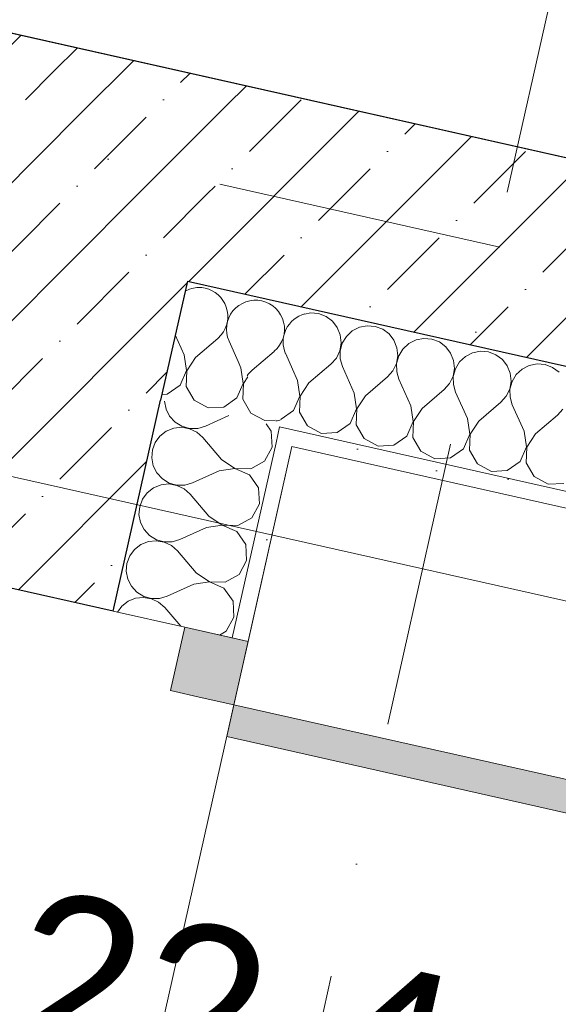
# Model space of a CAD drawing. Header units: millimetres. Extents: x -7213913 to -6930487, y 6129472 to 6353620.
# Tile 253 of 256: x -7184223 to -7183560, y 6181722 to 6182933. Entities that reach past the tile are written whole.
import ezdxf
from ezdxf.enums import TextEntityAlignment as Align

# ---------------------------------------------------------------- set-up
doc = ezdxf.new("R2010")
doc.units = ezdxf.units.MM
doc.header["$MEASUREMENT"] = 0
doc.linetypes.add('Штрихпунктирная', pattern=[670.277762, 352.777767, -176.388884, 0, -141.111112])
for name, color, linetype in [('S - квартира_помещение.АР', 7, 'Continuous'), ('S - МОП.АР', 7, 'Continuous'), ('АР-Отметки высот.АР', 7, 'Continuous'), ('АР-Стены_внешние_.АР', 7, 'Continuous'), ('АР-Стены_внутренние_пилоны.АР', 7, 'Continuous'), ('АР-Чертеж-Оси_Осевые размеры.АР', 7, 'Continuous'), ('АР-Чертеж-Размеры.АР', 7, 'Continuous')]:
    doc.layers.add(name, color=color, linetype=linetype)
for name, color, linetype, lineweight in [('S - квартира_помещение.АР_Ном._пера__2', 8, 'Continuous', 15), ('S - МОП.АР_Ном._пера__2', 8, 'Continuous', 15), ('АР-Отметки высот.АР_Ном._пера__120', 7, 'Continuous', 0), ('АР-Стены_внешние_.АР_Ном._пера__1', 7, 'Continuous', 0), ('АР-Стены_внутренние_пилоны.АР_Ном._пера__1', 7, 'Continuous', 15), ('АР-Чертеж-Оси_Осевые размеры.АР_Ном._пера__120', 7, 'Continuous', 0), ('АР-Чертеж-Размеры.АР_Ном._пера__1', 7, 'Continuous', 0), ('Двери Archicad_Ном._пера__120', 7, 'Continuous', 0), ('Паспорта Зон Archicad_Ном._пера__1', 7, 'Continuous', 0)]:
    doc.layers.add(name, color=color, linetype=linetype, lineweight=lineweight)
doc.styles.add('РЎР“Р•РќР•Р\xa0Р\x98Р\xa0_РЎРўР\x98Р›Р¬_1', font='txt')
doc.styles.add('РЎР“Р•РќР•Р\xa0Р\x98Р\xa0_РЎРўР\x98Р›Р¬_2', font='calibri.ttf')
doc.styles.add('РЎР“Р•РќР•Р\xa0Р\x98Р\xa0_РЎРўР\x98Р›Р¬_3', font='GOST_Common.ttf')
doc.styles.add('РЎР“Р•РќР•Р\xa0Р\x98Р\xa0_РЎРўР\x98Р›Р¬_5', font='GOTHIC.TTF')
doc.dimstyles.new('СГЕНЕРИР_СТИЛЬ__3', dxfattribs={"dimtxt": 129.999995, "dimasz": 142.5, "dimexe": 0.18, "dimexo": 300000, "dimgap": 0, "dimtad": 1, "dimdec": 0, "dimzin": 0, "dimdsep": 46, "dimtxsty": 'РЎР“Р•РќР•Р\xa0Р\x98Р\xa0_РЎРўР\x98Р›Р¬_3', "dimblk": 'ARROWHEAD_6', "dimblk1": 'ARROWHEAD_6', "dimblk2": 'ARROWHEAD_6', "dimcen": 0.09, "dimclrd": 7, "dimclre": 7, "dimclrt": 7, "dimazin": 0, "dimtfac": 1, "dimtdec": 4, "dimtmove": 0, "dimatfit": 3, "dimfxl": 1, "dimtolj": 1, "dimtzin": 0, "dimarcsym": 0})
doc.dimstyles.new('СГЕНЕРИР_СТИЛЬ__5', dxfattribs={"dimtxt": 200, "dimasz": 142.5, "dimexe": 0.18, "dimexo": 0.0625, "dimgap": 0, "dimtad": 1, "dimdec": 0, "dimzin": 0, "dimdsep": 46, "dimtxsty": 'РЎР“Р•РќР•Р\xa0Р\x98Р\xa0_РЎРўР\x98Р›Р¬_3', "dimblk": 'ARROWHEAD_6', "dimblk1": 'ARROWHEAD_6', "dimblk2": 'ARROWHEAD_6', "dimcen": 0.09, "dimse1": 1, "dimse2": 1, "dimclrd": 7, "dimclre": 7, "dimclrt": 7, "dimazin": 0, "dimtfac": 1, "dimtdec": 4, "dimtmove": 0, "dimatfit": 3, "dimfxl": 1, "dimtolj": 1, "dimtzin": 0, "dimarcsym": 0})
pattern_1 = [(45, (-6566190.34, 6563027.8), (-111.369318, 111.369318), [0, -105, 0, -157.5]), (110, (-6565840.34, 6563027.8), (148.001588, 53.868173), [0, -77, 0, -133])]
pattern_2 = [(45, (-6566190.34, 6562677.8), (-84.852814, 84.852814), []), (45, (-6566232.77, 6562720.22), (-84.852814, 84.852814), [90, -30, 0, -30])]

# ---------------------------------------------------------------- blocks, each defined once
blk = doc.blocks.new('Кухня-столовая_1_22_1', base_point=(-7184516.6, 6185420.6))
at = {"layer": 'S - квартира_помещение.АР_Ном._пера__2', "color": 8, "linetype": 'Continuous', "lineweight": 15, "flags": 128}
blk.add_lwpolyline([(-7187962.1, 6183753.6), (-7183618.6, 6182778), (-7181682.8, 6182343.2), (-7181589.7, 6182322.3), (-7180829.1, 6184357), (-7180662, 6184803.9), (-7180628.9, 6185196.7), (-7184598.7, 6186088.3), (-7184345.6, 6187215), (-7185272.6, 6187423.1), (-7185404, 6186837.7), (-7187179.8, 6187236.6)], close=True, dxfattribs=at)
at = {"layer": 'Паспорта Зон Archicad_Ном._пера__1', "color": 7, "lineweight": 0, "style": 'РЎР“Р•РќР•Р\xa0Р\x98Р\xa0_РЎРўР\x98Р›Р¬_1'}
blk.add_attdef('ROOM_NUMBER', text='', height=250, rotation=347.3417, dxfattribs=at).set_placement((-7184528.8, 6184465.9), align=Align.MIDDLE_CENTER)
at = {"layer": 'Паспорта Зон Archicad_Ном._пера__1', "color": 7, "lineweight": 0, "style": 'РЎР“Р•РќР•Р\xa0Р\x98Р\xa0_РЎРўР\x98Р›Р¬_2'}
blk.add_attdef('ROOM_AREA', text='', height=200, rotation=347.3417, dxfattribs=at).set_placement((-7183694.1, 6181651.6), align=Align.MIDDLE_RIGHT)
blk = doc.blocks.new('Техническая лоджия_7_49_1', base_point=(-7182433.9, 6182354.9))
at = {"layer": 'S - МОП.АР_Ном._пера__2', "color": 8, "linetype": 'Continuous', "lineweight": 15, "flags": 128}
blk.add_lwpolyline([(-7183887.9, 6182408), (-7184405.1, 6180105.4), (-7183009.8, 6179792), (-7182162.2, 6179601.7), (-7182022.6, 6181163.1), (-7181737.8, 6181925.1), (-7182229.2, 6182035.5)], close=True, dxfattribs=at)
at = {"layer": 'Паспорта Зон Archicad_Ном._пера__1', "color": 7, "lineweight": 0, "style": 'РЎР“Р•РќР•Р\xa0Р\x98Р\xa0_РЎРўР\x98Р›Р¬_1'}
blk.add_attdef('ROOM_NUMBER', text='', height=250, rotation=347.3417, dxfattribs=at).set_placement((-7182485, 6181615.1), align=Align.MIDDLE_CENTER)
at = {"layer": 'Паспорта Зон Archicad_Ном._пера__1', "color": 7, "lineweight": 0, "style": 'РЎР“Р•РќР•Р\xa0Р\x98Р\xa0_РЎРўР\x98Р›Р¬_2'}
blk.add_attdef('ROOM_AREA', text='', height=200, rotation=347.3417, dxfattribs=at).set_placement((-7182295.7, 6181115.8), align=Align.MIDDLE_RIGHT)
blk = doc.blocks.new('*X411', base_point=(-6566190.3, 6562677.8))
at = {"layer": 'АР-Стены_внешние_.АР_Ном._пера__1', "color": 7, "linetype": 'Continuous', "lineweight": 0}
for p, q in [((-7184010.8, 6182602.1), (-7184014, 6182601.5)), ((-7184014, 6182601.5), (-7184019.3, 6182598.8)), ((-7184020.3, 6182520.5), (-7184031.4, 6182545.1)), ((-7183979.2, 6182540.5), (-7183974.9, 6182545.4)), ((-7184006.3, 6182517.4), (-7183979.2, 6182540.5)), ((-7184017.4, 6182501.2), (-7184020.3, 6182520.5)), ((-7184006.3, 6182517.4), (-7184017.2, 6182501.1)), ((-7183950.6, 6182504.8), (-7183954, 6182512.3)), ((-7183947.8, 6182485.5), (-7183950.6, 6182504.8)), ((-7184025.2, 6182483.3), (-7184017.4, 6182501.2)), ((-7184017.2, 6182501.1), (-7184017.8, 6182481.6)), ((-7183942.1, 6182493.6), (-7183947.5, 6182485.5)), ((-7184041.2, 6182472.1), (-7184025.2, 6182483.3)), ((-7184017.8, 6182481.6), (-7184008.1, 6182464.7)), ((-7183955.5, 6182467.6), (-7183947.8, 6182485.5)), ((-7183947.5, 6182485.5), (-7183948.1, 6182466)), ((-7184047.9, 6182471.7), (-7184041.2, 6182472.1)), ((-7184008.1, 6182464.7), (-7183991, 6182455.4)), ((-7183991, 6182455.4), (-7183971.5, 6182456.4)), ((-7183971.5, 6182456.4), (-7183955.5, 6182467.6)), ((-7183948.1, 6182466), (-7183938.4, 6182449)), ((-7183938.4, 6182449), (-7183921.3, 6182439.7)), ((-7183921.3, 6182439.7), (-7183908.4, 6182440.4))]:
    blk.add_line(p, q, dxfattribs=at)
blk = doc.blocks.new('*X412', base_point=(-6566190.3, 6562677.8))
at = {"layer": 'АР-Стены_внешние_.АР_Ном._пера__1', "color": 7, "linetype": 'Continuous', "lineweight": 0}
for p, q in [((-7183954, 6182512.3), (-7183965.2, 6182537.4)), ((-7183936.6, 6182501.7), (-7183909.5, 6182524.9)), ((-7183887.1, 6182503), (-7183895.5, 6182521.8))]:
    blk.add_line(p, q, dxfattribs=at)
for centre, start, end in [((-7184002.4, 6182567.7), 77.3417, 103.9607), ((-7184002.4, 6182567.7), 320.7227, 77.3417), ((-7183932.7, 6182552.1), 77.3417, 204.2116), ((-7183932.7, 6182552.1), 310.4718, 77.3417), ((-7183863, 6182536.4), 104.3456, 204.2116), ((-7183913.5, 6182474.5), 130.4718, 145.4066), ((-7183913.5, 6182474.5), 279.2769, 290.4313)]:
    blk.add_arc(centre, 35.7, start, end, dxfattribs=at)
blk = doc.blocks.new('*X413', base_point=(-6566190.3, 6562677.8))
at = {"layer": 'АР-Стены_внешние_.АР_Ном._пера__1', "color": 7, "linetype": 'Continuous', "lineweight": 0}
for p, q in [((-7183865, 6182572.1), (-7183871.9, 6182570.7)), ((-7183855.1, 6182571.3), (-7183865, 6182572.1)), ((-7183845.9, 6182567.8), (-7183855.1, 6182571.3)), ((-7183838, 6182561.9), (-7183845.9, 6182567.8)), ((-7183832, 6182554.1), (-7183838, 6182561.9)), ((-7183828.3, 6182545), (-7183832, 6182554.1)), ((-7183804.9, 6182554.5), (-7183813.7, 6182550)), ((-7183795.3, 6182556.4), (-7183804.9, 6182554.5)), ((-7183785.4, 6182555.6), (-7183795.3, 6182556.4)), ((-7183776.2, 6182552.1), (-7183785.4, 6182555.6)), ((-7183827.3, 6182535.2), (-7183828.3, 6182545)), ((-7183820.9, 6182543.3), (-7183826.1, 6182534.9)), ((-7183813.7, 6182550), (-7183820.9, 6182543.3)), ((-7183768.3, 6182546.3), (-7183776.2, 6182552.1)), ((-7183762.3, 6182538.5), (-7183768.3, 6182546.3)), ((-7183829, 6182525.5), (-7183827.3, 6182535.2)), ((-7183826.1, 6182534.9), (-7183828.7, 6182525.4)), ((-7183758.6, 6182529.3), (-7183762.3, 6182538.5)), ((-7183757.6, 6182519.5), (-7183758.6, 6182529.3)), ((-7183744, 6182534.4), (-7183751.3, 6182527.7)), ((-7183735.2, 6182538.9), (-7183744, 6182534.4)), ((-7183725.6, 6182540.8), (-7183735.2, 6182538.9)), ((-7183715.8, 6182540), (-7183725.6, 6182540.8)), ((-7183706.5, 6182536.5), (-7183715.8, 6182540)), ((-7183698.6, 6182530.6), (-7183706.5, 6182536.5)), ((-7183692.6, 6182522.8), (-7183698.6, 6182530.6)), ((-7183833.2, 6182516.6), (-7183829, 6182525.5)), ((-7183828.7, 6182525.4), (-7183828.6, 6182515.6)), ((-7183759.3, 6182509.8), (-7183757.6, 6182519.5)), ((-7183756.4, 6182519.3), (-7183759, 6182509.8)), ((-7183751.3, 6182527.7), (-7183756.4, 6182519.3)), ((-7183688.9, 6182513.7), (-7183692.6, 6182522.8)), ((-7183674.3, 6182518.7), (-7183681.6, 6182512)), ((-7183665.6, 6182523.2), (-7183674.3, 6182518.7)), ((-7183655.9, 6182525.1), (-7183665.6, 6182523.2)), ((-7183646.1, 6182524.3), (-7183655.9, 6182525.1)), ((-7183636.8, 6182520.8), (-7183646.1, 6182524.3)), ((-7183628.9, 6182515), (-7183636.8, 6182520.8)), ((-7183867, 6182486.1), (-7183839.8, 6182509.2)), ((-7183839.8, 6182509.2), (-7183833.2, 6182516.6)), ((-7183828.6, 6182515.6), (-7183825.8, 6182506.1)), ((-7183811.2, 6182473.5), (-7183825.8, 6182506.1)), ((-7183763.6, 6182501), (-7183759.3, 6182509.8)), ((-7183759, 6182509.8), (-7183758.9, 6182499.9)), ((-7183687.9, 6182503.9), (-7183688.9, 6182513.7)), ((-7183681.6, 6182512), (-7183686.7, 6182503.6)), ((-7183622.9, 6182507.2), (-7183628.9, 6182515)), ((-7183619.2, 6182498), (-7183622.9, 6182507.2)), ((-7183595.9, 6182507.6), (-7183604.6, 6182503.1)), ((-7183586.2, 6182509.5), (-7183595.9, 6182507.6)), ((-7183576.4, 6182508.6), (-7183586.2, 6182509.5)), ((-7183567.1, 6182505.2), (-7183576.4, 6182508.6)), ((-7183559.2, 6182499.3), (-7183567.1, 6182505.2)), ((-7183880.9, 6182489.2), (-7183887.1, 6182503)), ((-7183797.3, 6182470.4), (-7183770.1, 6182493.6)), ((-7183770.1, 6182493.6), (-7183763.6, 6182501)), ((-7183758.9, 6182499.9), (-7183756.2, 6182490.5)), ((-7183693.9, 6182485.3), (-7183689.6, 6182494.2)), ((-7183689.6, 6182494.2), (-7183687.9, 6182503.9)), ((-7183686.7, 6182503.6), (-7183689.3, 6182494.1)), ((-7183689.3, 6182494.1), (-7183689.2, 6182484.3)), ((-7183618.2, 6182488.2), (-7183619.2, 6182498)), ((-7183611.9, 6182496.4), (-7183617, 6182488)), ((-7183604.6, 6182503.1), (-7183611.9, 6182496.4)), ((-7183878.1, 6182469.9), (-7183880.9, 6182489.2)), ((-7183867, 6182486.1), (-7183877.8, 6182469.8)), ((-7183741.5, 6182457.9), (-7183756.2, 6182490.5)), ((-7183700.4, 6182477.9), (-7183693.9, 6182485.3)), ((-7183689.2, 6182484.3), (-7183686.5, 6182474.8)), ((-7183619.9, 6182478.5), (-7183618.2, 6182488.2)), ((-7183617, 6182488), (-7183619.6, 6182478.5)), ((-7183885.8, 6182452), (-7183878.1, 6182469.9)), ((-7183877.8, 6182469.8), (-7183878.4, 6182450.3)), ((-7183808.4, 6182454.2), (-7183811.2, 6182473.5)), ((-7183797.3, 6182470.4), (-7183808.1, 6182454.2)), ((-7183727.6, 6182454.8), (-7183700.4, 6182477.9)), ((-7183671.8, 6182442.2), (-7183686.5, 6182474.8)), ((-7183630.7, 6182462.3), (-7183624.2, 6182469.7)), ((-7183624.2, 6182469.7), (-7183619.9, 6182478.5)), ((-7183619.6, 6182478.5), (-7183619.5, 6182468.6)), ((-7183619.5, 6182468.6), (-7183616.8, 6182459.2)), ((-7183738.7, 6182438.6), (-7183741.5, 6182457.9)), ((-7183657.9, 6182439.1), (-7183630.7, 6182462.3)), ((-7183602.1, 6182426.6), (-7183616.8, 6182459.2)), ((-7183900.9, 6182441.4), (-7183885.8, 6182452)), ((-7183878.4, 6182450.3), (-7183868.8, 6182433.4)), ((-7183816.1, 6182436.3), (-7183808.4, 6182454.2)), ((-7183808.1, 6182454.2), (-7183808.7, 6182434.7)), ((-7183727.6, 6182454.8), (-7183738.4, 6182438.5)), ((-7183588.2, 6182423.5), (-7183561, 6182446.6)), ((-7183561, 6182446.6), (-7183554.5, 6182454)), ((-7183868.8, 6182433.4), (-7183851.6, 6182424)), ((-7183832.1, 6182425.1), (-7183816.1, 6182436.3)), ((-7183808.7, 6182434.7), (-7183799.1, 6182417.7)), ((-7183746.4, 6182420.7), (-7183738.7, 6182438.6)), ((-7183738.4, 6182438.5), (-7183739.1, 6182419)), ((-7183669, 6182422.9), (-7183671.8, 6182442.2)), ((-7183657.9, 6182439.1), (-7183668.7, 6182422.9)), ((-7183851.6, 6182424), (-7183832.1, 6182425.1)), ((-7183762.4, 6182409.5), (-7183746.4, 6182420.7)), ((-7183676.7, 6182405), (-7183669, 6182422.9)), ((-7183668.7, 6182422.9), (-7183669.4, 6182403.4)), ((-7183599.3, 6182407.3), (-7183602.1, 6182426.6)), ((-7183588.2, 6182423.5), (-7183599, 6182407.2)), ((-7183799.1, 6182417.7), (-7183781.9, 6182408.4)), ((-7183781.9, 6182408.4), (-7183762.4, 6182409.5)), ((-7183739.1, 6182419), (-7183729.4, 6182402.1)), ((-7183729.4, 6182402.1), (-7183712.2, 6182392.7)), ((-7183692.7, 6182393.8), (-7183676.7, 6182405)), ((-7183669.4, 6182403.4), (-7183659.7, 6182386.4)), ((-7183607, 6182389.4), (-7183599.3, 6182407.3)), ((-7183599, 6182407.2), (-7183599.7, 6182387.7)), ((-7183712.2, 6182392.7), (-7183692.7, 6182393.8)), ((-7183659.7, 6182386.4), (-7183642.5, 6182377.1)), ((-7183623, 6182378.2), (-7183607, 6182389.4)), ((-7183599.7, 6182387.7), (-7183590, 6182370.8)), ((-7183642.5, 6182377.1), (-7183623, 6182378.2)), ((-7183590, 6182370.8), (-7183572.8, 6182361.4)), ((-7183572.8, 6182361.4), (-7183553.3, 6182362.5))]:
    blk.add_line(p, q, dxfattribs=at)
blk = doc.blocks.new('Стена_122_1', base_point=(-7184111.1, 6182760.5))
at = {"layer": 'АР-Стены_внешние_.АР', "linetype": 'Continuous', "lineweight": 0, "true_color": 0x000000}
h = blk.add_hatch(dxfattribs=at)
h.set_pattern_fill('ЖЕЛЕЗОБЕТОН__PROJECT__0001', color=18, style=0, pattern_type=2)
h.set_pattern_definition(pattern_2)
h.paths.add_polyline_path([(-7184260.5, 6182666), (-7184016.5, 6182611.2), (-7184205.7, 6182909.9)])
h = blk.add_hatch(dxfattribs=at)
h.set_pattern_fill('ЖЕЛЕЗОБЕТОН__PROJECT__0001', color=18, style=0, pattern_type=2)
h.set_pattern_definition(pattern_2)
h.paths.add_polyline_path([(-7184205.7, 6182909.9), (-7184016.5, 6182611.2), (-7183961.8, 6182855.1)])
h = blk.add_hatch(dxfattribs=at)
h.set_pattern_fill('ЖЕЛЕЗОБЕТОН__PROJECT__0001', color=18, style=0, pattern_type=2)
h.set_pattern_definition(pattern_2)
h.paths.add_polyline_path([(-7184016.5, 6182611.2), (-7181700.8, 6182091.1), (-7181646.1, 6182335), (-7183961.8, 6182855.1)])
h = blk.add_hatch(dxfattribs=at)
h.set_pattern_fill('ШТУКАТУРКА__ГИПС_01_0001', color=18, style=0, pattern_type=2)
h.set_pattern_definition(pattern_1)
h.paths.add_polyline_path([(-7183907.4, 6182412.4), (-7183887.9, 6182408), (-7183903.1, 6182431.9)])
h = blk.add_hatch(dxfattribs=at)
h.set_pattern_fill('ШТУКАТУРКА__ГИПС_01_0001', color=18, style=0, pattern_type=2)
h.set_pattern_definition(pattern_1)
h.paths.add_polyline_path([(-7183903.1, 6182431.9), (-7183887.9, 6182408), (-7183883.5, 6182427.6)])
h = blk.add_hatch(dxfattribs=at)
h.set_pattern_fill('ШТУКАТУРКА__ГИПС_01_0001', color=18, style=0, pattern_type=2)
h.set_pattern_definition(pattern_1)
h.paths.add_polyline_path([(-7183887.9, 6182408), (-7181738.1, 6181925.2), (-7181733.7, 6181944.7), (-7183883.5, 6182427.6)])
at = {"layer": 'АР-Стены_внешние_.АР_Ном._пера__1', "color": 7, "linetype": 'Continuous', "lineweight": 30}
for q in [(-7184049.4, 6182464.8), (-7181700.8, 6182091.1)]:
    blk.add_line((-7184016.5, 6182611.2), q, dxfattribs=at)
at = {"layer": 'АР-Стены_внешние_.АР_Ном._пера__1', "color": 7, "linetype": 'Continuous', "lineweight": 0}
for q in [(-7183907.4, 6182412.4), (-7181733.7, 6181944.7)]:
    blk.add_line((-7183903.1, 6182431.9), q, dxfattribs=at)
at = {"layer": 'АР-Стены_внешние_.АР_Ном._пера__1', "color": 7, "linetype": 'Continuous', "lineweight": 30, "flags": 128}
blk.add_lwpolyline([(-7181646.1, 6182335), (-7184205.7, 6182909.9)], dxfattribs=at)
at = {"layer": 'АР-Стены_внешние_.АР_Ном._пера__1', "color": 7, "linetype": 'Continuous', "lineweight": 0, "flags": 128}
blk.add_lwpolyline([(-7183887.9, 6182408), (-7181738.1, 6181925.2)], dxfattribs=at)
at = {"layer": 'АР-Стены_внешние_.АР', "color": 7, "lineweight": 0}
for name in ['*X411', '*X412', '*X413']:
    blk.add_blockref(name, (-6566190.3, 6562677.8), dxfattribs=at)
blk = doc.blocks.new('Стена_272_1', base_point=(-7190419, 6184177.2))
at = {"layer": 'АР-Стены_внутренние_пилоны.АР', "linetype": 'Continuous', "lineweight": 0, "true_color": 0x000000}
h = blk.add_hatch(dxfattribs=at)
h.set_pattern_fill('ЖЕЛЕЗОБЕТОН__PROJECT__0001', color=18, style=0, pattern_type=2)
h.set_pattern_definition(pattern_2)
h.paths.add_polyline_path([(-7190324.4, 6184027.9), (-7184260.5, 6182666), (-7184205.7, 6182909.9), (-7190269.6, 6184271.8)])
at = {"layer": 'АР-Стены_внутренние_пилоны.АР_Ном._пера__1', "color": 7, "linetype": 'Continuous', "lineweight": 30, "flags": 128}
blk.add_lwpolyline([(-7184205.7, 6182909.9), (-7190269.6, 6184271.8)], dxfattribs=at)
blk = doc.blocks.new('*X872', base_point=(-6566190.3, 6562677.8))
at = {"layer": 'АР-Стены_внешние_.АР_Ном._пера__1', "color": 7, "linetype": 'Continuous', "lineweight": 0}
for p, q in [((-7184044.6, 6182463.7), (-7184044.6, 6182463.5)), ((-7184044.6, 6182463.5), (-7184042.7, 6182453.8)), ((-7184042.7, 6182453.8), (-7184038.3, 6182445.1)), ((-7184038.3, 6182445.1), (-7184031.6, 6182437.8)), ((-7183965.4, 6182445.9), (-7183994.3, 6182432.9)), ((-7184031.6, 6182437.8), (-7184023.2, 6182432.7)), ((-7184023.2, 6182432.7), (-7184013.7, 6182430.1)), ((-7184003.8, 6182430.2), (-7183994.3, 6182432.9)), ((-7183913.4, 6182426.7), (-7183919.7, 6182435.7)), ((-7184050.2, 6182420.8), (-7184056, 6182412.9)), ((-7184042.4, 6182426.8), (-7184050.2, 6182420.8)), ((-7184033.2, 6182430.5), (-7184042.4, 6182426.8)), ((-7184023.4, 6182431.5), (-7184033.2, 6182430.5)), ((-7184013.7, 6182429.8), (-7184023.4, 6182431.5)), ((-7184013.7, 6182430.1), (-7184003.8, 6182430.2)), ((-7184004.8, 6182425.5), (-7184013.7, 6182429.8)), ((-7183997.5, 6182419), (-7184004.8, 6182425.5)), ((-7183912.3, 6182407.2), (-7183913.4, 6182426.7)), ((-7184056, 6182412.9), (-7184059.5, 6182403.6)), ((-7183974.3, 6182391.8), (-7183997.5, 6182419)), ((-7184059.5, 6182403.6), (-7184060.3, 6182393.8)), ((-7183921.6, 6182390), (-7183912.3, 6182407.2)), ((-7184060.3, 6182393.8), (-7184058.4, 6182384.1)), ((-7184058.4, 6182384.1), (-7184053.9, 6182375.4)), ((-7183974.3, 6182391.8), (-7183958, 6182381)), ((-7183938.5, 6182380.3), (-7183921.6, 6182390)), ((-7184053.9, 6182375.4), (-7184047.2, 6182368.1)), ((-7183977.4, 6182377.9), (-7184010, 6182363.2)), ((-7183958.1, 6182380.7), (-7183977.4, 6182377.9)), ((-7183940.2, 6182373), (-7183958.1, 6182380.7)), ((-7183958, 6182381), (-7183938.5, 6182380.3)), ((-7183929, 6182357), (-7183940.2, 6182373)), ((-7184048.9, 6182360.8), (-7184058, 6182357.1)), ((-7184039.1, 6182361.8), (-7184048.9, 6182360.8)), ((-7184047.2, 6182368.1), (-7184038.8, 6182363)), ((-7184029.4, 6182360.1), (-7184039.1, 6182361.8)), ((-7184038.8, 6182363), (-7184029.3, 6182360.4)), ((-7184020.5, 6182355.8), (-7184029.4, 6182360.1)), ((-7184029.3, 6182360.4), (-7184019.5, 6182360.5)), ((-7184019.5, 6182360.5), (-7184010, 6182363.2)), ((-7184065.8, 6182351.1), (-7184071.7, 6182343.2)), ((-7184058, 6182357.1), (-7184065.8, 6182351.1)), ((-7184013.1, 6182349.3), (-7184020.5, 6182355.8)), ((-7183989.9, 6182322.1), (-7184013.1, 6182349.3)), ((-7183927.9, 6182337.5), (-7183929, 6182357)), ((-7184071.7, 6182343.2), (-7184075.1, 6182333.9)), ((-7183937.2, 6182320.3), (-7183927.9, 6182337.5)), ((-7184075.1, 6182333.9), (-7184076, 6182324.1)), ((-7184076, 6182324.1), (-7184074, 6182314.5)), ((-7184074, 6182314.5), (-7184069.6, 6182305.7)), ((-7183989.9, 6182322.1), (-7183973.7, 6182311.3)), ((-7183973.7, 6182311.3), (-7183954.2, 6182310.6)), ((-7183954.2, 6182310.6), (-7183937.2, 6182320.3)), ((-7184069.6, 6182305.7), (-7184062.9, 6182298.4)), ((-7183993.1, 6182308.2), (-7184025.6, 6182293.5)), ((-7183973.8, 6182311), (-7183993.1, 6182308.2)), ((-7183955.8, 6182303.3), (-7183973.8, 6182311)), ((-7183944.7, 6182287.3), (-7183955.8, 6182303.3)), ((-7184073.7, 6182287.4), (-7184081.5, 6182281.4)), ((-7184064.5, 6182291.1), (-7184073.7, 6182287.4)), ((-7184054.7, 6182292.1), (-7184064.5, 6182291.1)), ((-7184062.9, 6182298.4), (-7184054.5, 6182293.3)), ((-7184045, 6182290.4), (-7184054.7, 6182292.1)), ((-7184054.5, 6182293.3), (-7184045, 6182290.7)), ((-7184045, 6182290.7), (-7184035.1, 6182290.8)), ((-7184036.1, 6182286.1), (-7184045, 6182290.4)), ((-7184035.1, 6182290.8), (-7184025.6, 6182293.5)), ((-7183943.6, 6182267.8), (-7183944.7, 6182287.3)), ((-7184081.5, 6182281.4), (-7184087.3, 6182273.5)), ((-7184028.8, 6182279.6), (-7184036.1, 6182286.1)), ((-7184005.6, 6182252.4), (-7184028.8, 6182279.6)), ((-7184090.8, 6182264.2), (-7184091.6, 6182254.4)), ((-7184087.3, 6182273.5), (-7184090.8, 6182264.2)), ((-7183952.9, 6182250.6), (-7183943.6, 6182267.8)), ((-7184091.6, 6182254.4), (-7184089.7, 6182244.8)), ((-7184005.6, 6182252.4), (-7183989.4, 6182241.6)), ((-7183969.8, 6182240.9), (-7183952.9, 6182250.6)), ((-7184089.7, 6182244.8), (-7184085.2, 6182236)), ((-7184008.7, 6182238.5), (-7184041.3, 6182223.8)), ((-7183989.4, 6182241.3), (-7184008.7, 6182238.5)), ((-7183989.4, 6182241.6), (-7183969.8, 6182240.9)), ((-7183971.5, 6182233.6), (-7183989.4, 6182241.3)), ((-7184085.2, 6182236), (-7184078.5, 6182228.8)), ((-7184078.5, 6182228.8), (-7184070.1, 6182223.6)), ((-7183960.3, 6182217.6), (-7183971.5, 6182233.6)), ((-7184089.3, 6182217.7), (-7184097.1, 6182211.7)), ((-7184080.2, 6182221.4), (-7184089.3, 6182217.7)), ((-7184070.4, 6182222.4), (-7184080.2, 6182221.4)), ((-7184060.7, 6182220.7), (-7184070.4, 6182222.4)), ((-7184070.1, 6182223.6), (-7184060.6, 6182221)), ((-7184051.8, 6182216.5), (-7184060.7, 6182220.7)), ((-7184060.6, 6182221), (-7184050.8, 6182221.1)), ((-7184044.4, 6182209.9), (-7184051.8, 6182216.5)), ((-7184050.8, 6182221.1), (-7184041.3, 6182223.8)), ((-7183959.2, 6182198.1), (-7183960.3, 6182217.6)), ((-7184097.1, 6182211.7), (-7184102.6, 6182204.3)), ((-7184024.7, 6182186.8), (-7184044.4, 6182209.9)), ((-7183968.6, 6182180.9), (-7183959.2, 6182198.1)), ((-7183977, 6182176.1), (-7183968.6, 6182180.9))]:
    blk.add_line(p, q, dxfattribs=at)
blk = doc.blocks.new('Металлическая Дверь 23[53]_1', base_point=(-6566190.3, 6562677.8))
at = {"layer": 'Двери Archicad_Ном._пера__120', "linetype": 'Continuous', "lineweight": 0, "true_color": 0xffffff}
for points in [[(-7184019.8, 6182185.7), (-7184037.4, 6182107.7), (-7183998.3, 6182098.9), (-7183959.3, 6182090.2), (-7183941.8, 6182168.2)], [(-7182895.8, 6181851.3), (-7183959.3, 6182090.2), (-7183968.1, 6182051.1), (-7182904.6, 6181812.3)]]:
    blk.add_hatch(color=7, dxfattribs=at).paths.add_polyline_path(points)
at = {"layer": 'Двери Archicad_Ном._пера__120', "color": 7, "linetype": 'Continuous', "lineweight": 0}
for p, q in [((-7184107.7, 6182205.5), (-7184351.6, 6182260.2)), ((-7184019.8, 6182185.7), (-7184107.7, 6182205.5)), ((-7184037.4, 6182107.7), (-7184019.8, 6182185.7)), ((-7184019.8, 6182185.7), (-7183941.8, 6182168.2)), ((-7183961.3, 6182172.6), (-7184019.8, 6182185.7)), ((-7183961.3, 6182172.6), (-7184019.8, 6182185.7)), ((-7183941.8, 6182168.2), (-7183961.3, 6182172.6)), ((-7183941.8, 6182168.2), (-7183961.3, 6182172.6)), ((-7183941.8, 6182168.2), (-7183959.3, 6182090.2)), ((-7183998.3, 6182098.9), (-7184037.4, 6182107.7)), ((-7183959.3, 6182090.2), (-7183998.3, 6182098.9)), ((-7183959.3, 6182090.2), (-7183968.1, 6182051.1)), ((-7182895.8, 6181851.3), (-7183959.3, 6182090.2)), ((-7183968.1, 6182051.1), (-7182904.6, 6181812.3))]:
    blk.add_line(p, q, dxfattribs=at)
blk.add_arc((-7183959.3, 6182090.2), 1090, 257.3417, 347.3417, dxfattribs=at)
blk = doc.blocks.new('Стена_405_1', base_point=(-7184111.1, 6182760.5))
at = {"layer": 'АР-Стены_внешние_.АР', "linetype": 'Continuous', "lineweight": 0, "true_color": 0x000000}
h = blk.add_hatch(dxfattribs=at)
h.set_pattern_fill('ЖЕЛЕЗОБЕТОН__PROJECT__0001', color=18, style=0, pattern_type=2)
h.set_pattern_definition(pattern_2)
h.paths.add_polyline_path([(-7184260.5, 6182666), (-7184351.6, 6182260.2), (-7184107.7, 6182205.5), (-7184016.5, 6182611.2)])
h = blk.add_hatch(dxfattribs=at)
h.set_pattern_fill('ШТУКАТУРКА__ГИПС_01_0001', color=18, style=0, pattern_type=2)
h.set_pattern_definition(pattern_1)
h.paths.add_polyline_path([(-7183961.3, 6182172.6), (-7183941.8, 6182168.2), (-7183887.9, 6182408), (-7183907.4, 6182412.4)])
at = {"layer": 'АР-Стены_внешние_.АР_Ном._пера__1', "color": 7, "linetype": 'Continuous', "lineweight": 30}
for p, q in [((-7184016.5, 6182611.2), (-7184049.4, 6182464.8)), ((-7184107.7, 6182205.5), (-7184049.4, 6182464.8)), ((-7184107.7, 6182205.5), (-7184351.6, 6182260.2))]:
    blk.add_line(p, q, dxfattribs=at)
at = {"layer": 'АР-Стены_внешние_.АР_Ном._пера__1', "color": 7, "linetype": 'Continuous', "lineweight": 0}
for p, q in [((-7183903.1, 6182431.9), (-7183907.4, 6182412.4)), ((-7183961.3, 6182172.6), (-7183907.4, 6182412.4)), ((-7184019.8, 6182185.7), (-7184107.7, 6182205.5)), ((-7183961.3, 6182172.6), (-7184019.8, 6182185.7)), ((-7183941.8, 6182168.2), (-7183961.3, 6182172.6))]:
    blk.add_line(p, q, dxfattribs=at)
at = {"layer": 'АР-Стены_внешние_.АР_Ном._пера__1', "color": 7, "linetype": 'Continuous', "lineweight": 0, "flags": 128}
blk.add_lwpolyline([(-7183941.8, 6182168.2), (-7183887.9, 6182408)], dxfattribs=at)
at = {"layer": 'АР-Стены_внешние_.АР', "color": 7, "lineweight": 0}
blk.add_blockref('*X872', (-6566190.3, 6562677.8), dxfattribs=at)
at = {"layer": 'Двери Archicad_Ном._пера__120', "color": 7, "linetype": 'Continuous', "lineweight": 0}
blk.add_blockref('Металлическая Дверь 23[53]_1', (-6566190.3, 6562677.8), dxfattribs=at)
blk = doc.blocks.new('Линия_5_1', base_point=(-7180480.8, 6181528.3))
at = {"layer": 'АР-Отметки высот.АР_Ном._пера__120', "color": 7, "linetype": 'Continuous', "lineweight": 0}
blk.add_line((-7180480.8, 6181528.3), (-7184573.1, 6182447.4), dxfattribs=at)
blk = doc.blocks.new('*D996', base_point=(-6566190.3, 6562677.8))
at = {"layer": 'АР-Чертеж-Размеры.АР_Ном._пера__1', "color": 7, "linetype": 'Continuous', "lineweight": 0, "transparency": 16777216}
for p, q in [((-7182750.7, 6182152.6), (-7182726, 6182262.4)), ((-7182694, 6182063), (-7182807.4, 6182242.2)), ((-7182613.5, 6182121.8), (-7182887.9, 6182183.4)), ((-7183267.9, 6179850), (-7182750.7, 6182152.6)), ((-7183324.6, 6179939.6), (-7183211.1, 6179760.4)), ((-7183130.7, 6179819.2), (-7183405.1, 6179880.8)), ((-7183292.5, 6179740.2), (-7183267.9, 6179850))]:
    blk.add_line(p, q, dxfattribs=at)
at = {"layer": 'АР-Чертеж-Размеры.АР_Ном._пера__1', "color": 7, "lineweight": 0, "transparency": 16777216, "insert": (-7183079.9, 6180805.4), "char_height": 130, "attachment_point": 7, "rotation": 77.3417, "style": 'РЎР“Р•РќР•Р\xa0Р\x98Р\xa0_РЎРўР\x98Р›Р¬_3'}
blk.add_mtext('\\A1;{\\pql;\\fGOST Common|b0|i0|c204|p0;\\W1.000000;2\xa0360}', dxfattribs=at)
blk = doc.blocks.new('ARROWHEAD_6')
at = {"color": 0, "linetype": 'Continuous', "lineweight": 0}
for p, q in [((-0.5, -0.5), (0.5, 0.5)), ((0, 0), (-1, 0))]:
    blk.add_line(p, q, dxfattribs=at)
blk = doc.blocks.new('*D1143', base_point=(-6566190.3, 6562677.8))
at = {"layer": 'АР-Чертеж-Размеры.АР_Ном._пера__1', "color": 7, "linetype": 'Continuous', "lineweight": 0, "transparency": 16777216}
for p, q in [((-7187886.9, 6184088.3), (-7186111.2, 6183689.5)), ((-7186142, 6183552.3), (-7186080.3, 6183826.7)), ((-7186021.5, 6183746.2), (-7186200.8, 6183632.7)), ((-7186111.2, 6183689.5), (-7181514.5, 6182657.1)), ((-7181545.3, 6182519.9), (-7181483.7, 6182794.3)), ((-7181604.1, 6182600.3), (-7181424.9, 6182713.8)), ((-7181514.5, 6182657.1), (-7181404.7, 6182632.4))]:
    blk.add_line(p, q, dxfattribs=at)
at = {"layer": 'АР-Чертеж-Размеры.АР_Ном._пера__1', "color": 7, "lineweight": 0, "transparency": 16777216, "insert": (-7184084.7, 6183275.3), "char_height": 200, "attachment_point": 7, "rotation": 347.3417, "style": 'РЎР“Р•РќР•Р\xa0Р\x98Р\xa0_РЎРўР\x98Р›Р¬_3'}
blk.add_mtext('\\A1;{\\pql;\\fGOST Common|b0|i0|c204|p0;\\W1.000000;4\xa0711}', dxfattribs=at)
blk = doc.blocks.new('*D1185', base_point=(-6566190.3, 6562677.8))
at = {"layer": 'АР-Чертеж-Размеры.АР_Ном._пера__1', "color": 7, "linetype": 'Continuous', "lineweight": 0, "transparency": 16777216}
for p, q in [((-7184233.5, 6180869.3), (-7184295.2, 6180594.9)), ((-7184174.7, 6180788.8), (-7184353.9, 6180675.3)), ((-7184264.3, 6180732.1), (-7184374.1, 6180756.7)), ((-7182223.3, 6180273.7), (-7184264.3, 6180732.1)), ((-7182192.5, 6180410.9), (-7182254.1, 6180136.5)), ((-7182312.9, 6180216.9), (-7182133.7, 6180330.4)), ((-7182113.6, 6180249), (-7182223.3, 6180273.7))]:
    blk.add_line(p, q, dxfattribs=at)
at = {"layer": 'АР-Чертеж-Размеры.АР_Ном._пера__1', "color": 7, "lineweight": 0, "transparency": 16777216, "insert": (-7183439.8, 6180573.5), "char_height": 130, "attachment_point": 7, "rotation": 347.3417, "style": 'РЎР“Р•РќР•Р\xa0Р\x98Р\xa0_РЎРўР\x98Р›Р¬_3'}
blk.add_mtext('\\A1;{\\pql;\\fGOST Common|b0|i0|c204|p0;\\W1.000000;2\xa0092}', dxfattribs=at)
blk = doc.blocks.new('Стандартный Маркер Сетки[185]_1', base_point=(-7207190.9, 6187944.1))
at = {"layer": 'АР-Чертеж-Оси_Осевые размеры.АР_Ном._пера__120', "color": 7, "linetype": 'Штрихпунктирная', "lineweight": 0}
blk.add_line((-7206215.2, 6187725), (-7182117.1, 6182312.7), dxfattribs=at)
at = {"layer": 'АР-Чертеж-Оси_Осевые размеры.АР_Ном._пера__120', "color": 7, "lineweight": 0, "style": 'РЎР“Р•РќР•Р\xa0Р\x98Р\xa0_РЎРўР\x98Р›Р¬_5'}
blk.add_attdef('AC_MarkerText_1', text='', height=350, rotation=347.3417, dxfattribs=at).set_placement((-7207608.8, 6188234.8), align=Align.TOP_CENTER)
blk = doc.blocks.new('Стандартный Маркер Сетки[210]_1', base_point=(-7207190.9, 6187944.1))
at = {"layer": 'АР-Чертеж-Оси_Осевые размеры.АР_Ном._пера__120', "color": 7, "linetype": 'Штрихпунктирная', "lineweight": 0}
blk.add_line((-7206215.2, 6187725), (-7182117.1, 6182312.7), dxfattribs=at)
at = {"layer": 'АР-Чертеж-Оси_Осевые размеры.АР_Ном._пера__120', "color": 7, "lineweight": 0, "style": 'РЎР“Р•РќР•Р\xa0Р\x98Р\xa0_РЎРўР\x98Р›Р¬_5'}
blk.add_attdef('AC_MarkerText_1', text='', height=350, rotation=347.3417, dxfattribs=at).set_placement((-7207608.8, 6188234.8), align=Align.TOP_CENTER)
blk = doc.blocks.new('Стандартный Маркер Сетки[226]_1', base_point=(-7179800.8, 6199738.6))
at = {"layer": 'АР-Чертеж-Оси_Осевые размеры.АР_Ном._пера__120', "color": 7, "linetype": 'Штрихпунктирная', "lineweight": 0}
blk.add_line((-7180020, 6198762.9), (-7194792, 6132990.9), dxfattribs=at)
at = {"layer": 'АР-Чертеж-Оси_Осевые размеры.АР_Ном._пера__120', "color": 7, "lineweight": 0, "style": 'РЎР“Р•РќР•Р\xa0Р\x98Р\xa0_РЎРўР\x98Р›Р¬_5'}
blk.add_attdef('AC_MarkerText_1', text='', height=350, rotation=347.3417, dxfattribs=at).set_placement((-7195050.8, 6131708.4), align=Align.TOP_CENTER)

msp = doc.modelspace()

# ---------------------------------------------------------------- linework, layer by layer
at = {"layer": 'S - квартира_помещение.АР', "color": 254, "linetype": 'Continuous', "lineweight": 0, "true_color": 0xd8d8d8, "flags": 128}
msp.add_lwpolyline([(-7187962.1, 6183753.6), (-7183618.6, 6182778), (-7181682.8, 6182343.2), (-7181589.7, 6182322.3), (-7180829.1, 6184357), (-7180662, 6184803.9), (-7180628.9, 6185196.7), (-7184598.7, 6186088.3), (-7184345.6, 6187215), (-7185272.6, 6187423.1), (-7185404, 6186837.7), (-7187179.8, 6187236.6)], close=True, dxfattribs=at)
at = {"layer": 'S - МОП.АР', "color": 254, "linetype": 'Continuous', "lineweight": 0, "true_color": 0xdadada, "flags": 128}
msp.add_lwpolyline([(-7183887.9, 6182408), (-7184405.1, 6180105.4), (-7183009.8, 6179792), (-7182162.2, 6179601.7), (-7182022.6, 6181163.1), (-7181737.8, 6181925.1), (-7182229.2, 6182035.5)], close=True, dxfattribs=at)

# ---------------------------------------------------------------- block references
at = {"layer": 'S - квартира_помещение.АР', "color": 7, "linetype": 'Continuous', "lineweight": 0}
ref = msp.add_blockref('Кухня-столовая_1_22_1', (-7184516.6, 6185420.6), dxfattribs=at)
ref.add_attrib('ROOM_AREA', '22,4', dxfattribs={"layer": 'Паспорта Зон Archicad_Ном._пера__1', "color": 7, "lineweight": 0, "height": 200, "rotation": 347.3417, "style": 'РЎР“Р•РќР•Р\xa0Р\x98Р\xa0_РЎРўР\x98Р›Р¬_2'}).set_placement((-7183694.1, 6181651.6), align=Align.MIDDLE_RIGHT)
at = {"layer": 'S - МОП.АР', "color": 7, "linetype": 'Continuous', "lineweight": 0}
msp.add_blockref('Техническая лоджия_7_49_1', (-7182433.9, 6182354.9), dxfattribs=at)
at = {"layer": 'АР-Отметки высот.АР', "color": 7, "linetype": 'Continuous', "lineweight": 0}
msp.add_blockref('Линия_5_1', (-7180480.8, 6181528.3), dxfattribs=at)
at = {"layer": 'АР-Стены_внешние_.АР', "color": 7, "lineweight": 0}
for name in ['Стена_122_1', 'Стена_405_1']:
    msp.add_blockref(name, (-7184111.1, 6182760.5), dxfattribs=at)
at = {"layer": 'АР-Стены_внутренние_пилоны.АР', "color": 7, "lineweight": 0}
msp.add_blockref('Стена_272_1', (-7190419, 6184177.2), dxfattribs=at)
at = {"layer": 'АР-Чертеж-Оси_Осевые размеры.АР', "color": 8, "linetype": 'Continuous', "lineweight": 15}
for name, p in [('Стандартный Маркер Сетки[226]_1', (-7179800.8, 6199738.6)), ('Стандартный Маркер Сетки[185]_1', (-7207190.9, 6187944.1)), ('Стандартный Маркер Сетки[210]_1', (-7207190.9, 6187944.1))]:
    msp.add_blockref(name, p, dxfattribs=at)

# ---------------------------------------------------------------- dimensions: what is measured, and where the dimension line sits
at = {"layer": 'АР-Чертеж-Размеры.АР', "color": 7, "linetype": 'Continuous', "lineweight": 0}
for base, p1, p2, angle, dimstyle, picture, middle, turn in [((-7181514.5, 6182657.1), (-7186186.3, 6183354.7), (-7181589.7, 6182322.3), 347.3417, 'СГЕНЕРИР_СТИЛЬ__5', '*D1143', (-7183728, 6183297.7), 347.3417), ((-7184264.3, 6180732.1), (-7182024.5, 6181159), (-7183887.9, 6182408), 167.3417, 'СГЕНЕРИР_СТИЛЬ__3', '*D1185', (-7183207.9, 6180588.1), 347.3417), ((-7182750.7, 6182152.6), (-7183707.5, 6179948.7), (-7182813, 6182166.6), 77.3417, 'СГЕНЕРИР_СТИЛЬ__3', '*D996', (-7183094.5, 6181037.2), 77.3417)]:
    dim = msp.add_linear_dim(base=base, p1=p1, p2=p2, angle=angle, dimstyle=dimstyle, dxfattribs=at)
    dim.commit()
    dim.dimension.update_dxf_attribs({"geometry": picture, "text_midpoint": middle, "dimtype": 160, "text_rotation": turn})

doc.saveas('drawing.dxf')
